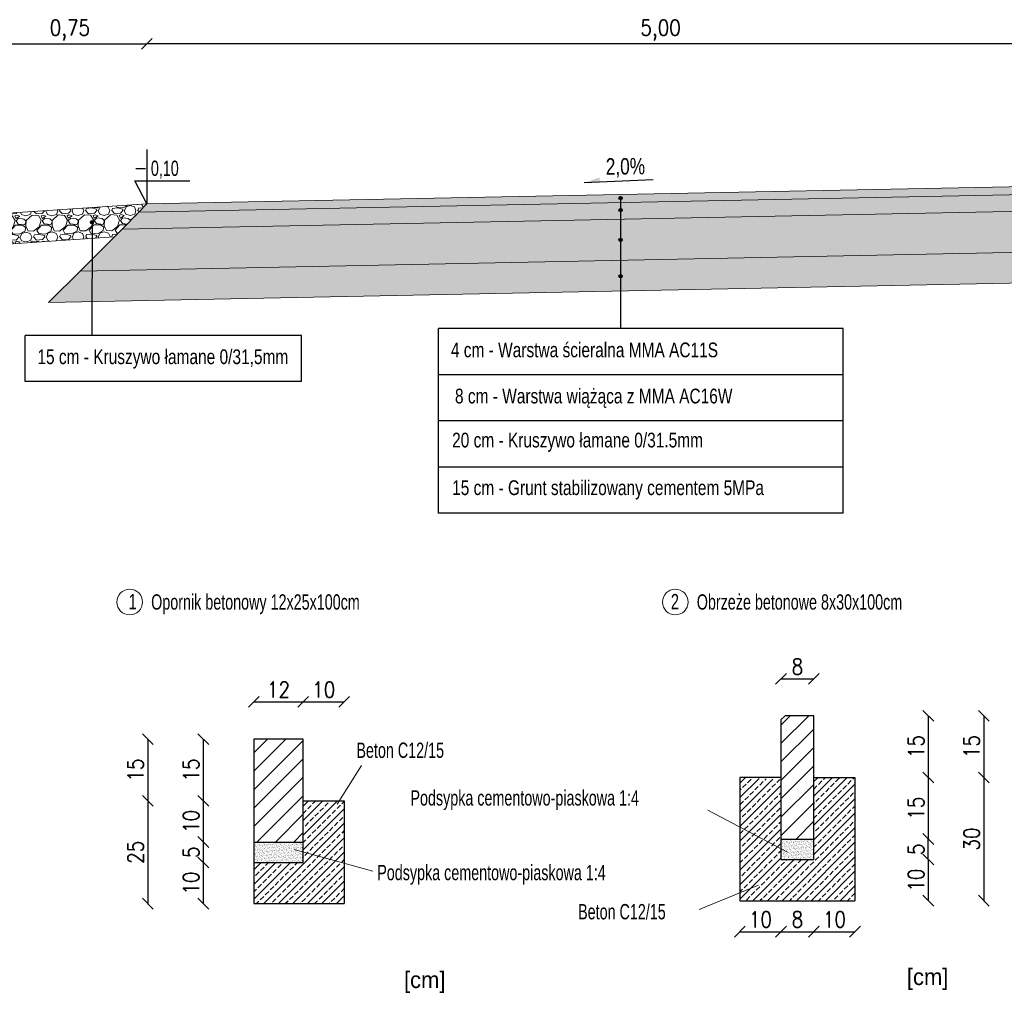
# Model space of a CAD drawing. Header units: metres. Extents: x 6615186 to 7435136, y 5685106 to 5698228.
# Tile 14 of 15: x 7427829 to 7432621, y 5693485 to 5698228. Entities that reach past the tile are written whole.
import ezdxf

# ---------------------------------------------------------------- set-up
doc = ezdxf.new("R2010")
doc.units = ezdxf.units.M
doc.linetypes.add('DASHDOT', pattern=[25.4, 12.7, -6.35, 0, -6.35])
doc.layers.add('_-8', color=1, linetype='Continuous')
for name, color, linetype, lineweight in [('D.O. info', 7, 'Continuous', 9), ('D.O. ob 8x30', 4, 'Continuous', 25), ('D.O. oś pikieta', 250, 'DASHDOT', 20)]:
    doc.layers.add(name, color=color, linetype=linetype, lineweight=lineweight)
doc.styles.add('SIMPLEX', font='SIMPLEX.SHX', dxfattribs={"width": 0.85})
doc.styles.add('WOJTEK', font='arial.ttf')
doc.dimstyles.new('TOMEK1', dxfattribs={"dimscale": 8, "dimtxt": 2.2, "dimasz": 1.5, "dimexe": 0, "dimexo": 0, "dimgap": 0.6, "dimtad": 1, "dimdec": 1, "dimzin": 12, "dimdsep": 46, "dimtxsty": 'SIMPLEX', "dimblk": 'OBLIQUE', "dimcen": 0, "dimse1": 1, "dimse2": 1, "dimclrd": 3, "dimclre": 3, "dimclrt": 2, "dimadec": 0, "dimazin": 0, "dimtp": 0.1, "dimtm": 0.1, "dimtfac": 0.816667, "dimtdec": 1, "dimtix": 1, "dimtmove": 1, "dimatfit": 1, "dimldrblk": 'OBLIQUE', "dimfxl": 1, "dimfxlon": 1, "dimtolj": 1, "dimtzin": 12, "dimarcsym": 0})

# ---------------------------------------------------------------- blocks, each defined once
blk = doc.blocks.new('_OBLIQUE')
at = {"color": 0, "linetype": 'ByBlock'}
blk.add_line((-0.5, -0.5), (0.5, 0.5), dxfattribs=at)
blk = doc.blocks.new('*D103')
at = {"color": 8, "lineweight": -2}
blk.add_line((7433448.5, 5698110.7), (7428448.5, 5698110.7), dxfattribs=at)
at = {"layer": 'Defpoints', "color": 0}
for p in [(7428448.5, 5698110.7), (7433448.5, 5697431.5), (7428448.5, 5697331.5)]:
    blk.add_point(p, dxfattribs=at)
at = {"color": 8, "lineweight": -2, "xscale": 52.5, "yscale": 52.5, "zscale": 52.5, "rotation": 180}
blk.add_blockref('_OBLIQUE', (7428448.5, 5698110.7), dxfattribs=at)
at = {"color": 8, "lineweight": -2, "xscale": 52.5, "yscale": 52.5, "zscale": 52.5}
blk.add_blockref('_OBLIQUE', (7433448.5, 5698110.7), dxfattribs=at)
at = {"color": 8, "insert": (7430948.5, 5698177.6), "char_height": 77, "attachment_point": 5, "style": 'SIMPLEX'}
blk.add_mtext('\\A1;5,00', dxfattribs=at)
blk = doc.blocks.new('*D104')
at = {"color": 8, "lineweight": -2}
blk.add_line((7428968.9, 5694908.1), (7429208.9, 5694908.1), dxfattribs=at)
at = {"layer": 'Defpoints', "color": 0}
for p in [(7429208.9, 5694908.1), (7429208.9, 5694726.2), (7428968.9, 5694426.2)]:
    blk.add_point(p, dxfattribs=at)
at = {"color": 8, "lineweight": -2, "xscale": 52.5, "yscale": 52.5, "zscale": 52.5, "rotation": 180}
blk.add_blockref('_OBLIQUE', (7428968.9, 5694908.1), dxfattribs=at)
at = {"color": 8, "lineweight": -2, "xscale": 52.5, "yscale": 52.5, "zscale": 52.5}
blk.add_blockref('_OBLIQUE', (7429208.9, 5694908.1), dxfattribs=at)
at = {"color": 8, "insert": (7429088.9, 5694967.6), "char_height": 77, "attachment_point": 5, "style": 'SIMPLEX'}
blk.add_mtext('\\A1;12', dxfattribs=at)
blk = doc.blocks.new('*D105')
at = {"color": 8, "lineweight": -2}
blk.add_line((7429208.9, 5694908.1), (7429408.9, 5694908.1), dxfattribs=at)
at = {"layer": 'Defpoints', "color": 0}
for p in [(7429408.9, 5694908.1), (7429208.9, 5694726.2), (7429408.9, 5694426.2)]:
    blk.add_point(p, dxfattribs=at)
at = {"color": 8, "lineweight": -2, "xscale": 52.5, "yscale": 52.5, "zscale": 52.5, "rotation": 180}
blk.add_blockref('_OBLIQUE', (7429208.9, 5694908.1), dxfattribs=at)
at = {"color": 8, "lineweight": -2, "xscale": 52.5, "yscale": 52.5, "zscale": 52.5}
blk.add_blockref('_OBLIQUE', (7429408.9, 5694908.1), dxfattribs=at)
at = {"color": 8, "insert": (7429308.9, 5694967.6), "char_height": 77, "attachment_point": 5, "style": 'SIMPLEX'}
blk.add_mtext('\\A1;10', dxfattribs=at)
blk = doc.blocks.new('*D106')
at = {"color": 8, "lineweight": -2}
blk.add_line((7428452.9, 5694726.2), (7428452.9, 5694426.2), dxfattribs=at)
at = {"layer": 'Defpoints', "color": 0}
for p in [(7428783.8, 5694726.2), (7428452.9, 5694426.2), (7428968.9, 5694426.2)]:
    blk.add_point(p, dxfattribs=at)
at = {"color": 8, "lineweight": -2, "xscale": 52.5, "yscale": 52.5, "zscale": 52.5}
for p, rotation in [((7428452.9, 5694726.2), 90), ((7428452.9, 5694426.2), 270)]:
    blk.add_blockref('_OBLIQUE', p, dxfattribs=dict(at, rotation=rotation))
at = {"color": 8, "insert": (7428393.4, 5694576.2), "char_height": 77, "attachment_point": 5, "rotation": 90, "style": 'SIMPLEX'}
blk.add_mtext('\\A1;15', dxfattribs=at)
blk = doc.blocks.new('*D107')
at = {"color": 8, "lineweight": -2}
blk.add_line((7428452.9, 5694426.2), (7428452.9, 5693926.2), dxfattribs=at)
at = {"layer": 'Defpoints', "color": 0}
for p in [(7428968.9, 5694426.2), (7428452.9, 5693926.2), (7428583.8, 5693926.2)]:
    blk.add_point(p, dxfattribs=at)
at = {"color": 8, "lineweight": -2, "xscale": 52.5, "yscale": 52.5, "zscale": 52.5}
for p, rotation in [((7428452.9, 5694426.2), 90), ((7428452.9, 5693926.2), 270)]:
    blk.add_blockref('_OBLIQUE', p, dxfattribs=dict(at, rotation=rotation))
at = {"color": 8, "insert": (7428393.4, 5694176.2), "char_height": 77, "attachment_point": 5, "rotation": 90, "style": 'SIMPLEX'}
blk.add_mtext('\\A1;25', dxfattribs=at)
blk = doc.blocks.new('*D108')
at = {"color": 8, "lineweight": -2}
blk.add_line((7428723, 5694726.2), (7428723, 5694426.2), dxfattribs=at)
at = {"layer": 'Defpoints', "color": 0}
for p in [(7428968.9, 5694726.2), (7428723, 5694426.2), (7428968.9, 5694426.2)]:
    blk.add_point(p, dxfattribs=at)
at = {"color": 8, "lineweight": -2, "xscale": 52.5, "yscale": 52.5, "zscale": 52.5}
for p, rotation in [((7428723, 5694726.2), 90), ((7428723, 5694426.2), 270)]:
    blk.add_blockref('_OBLIQUE', p, dxfattribs=dict(at, rotation=rotation))
at = {"color": 8, "insert": (7428663.5, 5694576.2), "char_height": 77, "attachment_point": 5, "rotation": 90, "style": 'SIMPLEX'}
blk.add_mtext('\\A1;15', dxfattribs=at)
blk = doc.blocks.new('*D109')
at = {"color": 8, "lineweight": -2}
blk.add_line((7428723, 5694426.2), (7428723, 5694226.2), dxfattribs=at)
at = {"layer": 'Defpoints', "color": 0}
for p in [(7428968.9, 5694426.2), (7428723, 5694226.2), (7428968.9, 5694226.2)]:
    blk.add_point(p, dxfattribs=at)
at = {"color": 8, "lineweight": -2, "xscale": 52.5, "yscale": 52.5, "zscale": 52.5}
for p, rotation in [((7428723, 5694426.2), 90), ((7428723, 5694226.2), 270)]:
    blk.add_blockref('_OBLIQUE', p, dxfattribs=dict(at, rotation=rotation))
at = {"color": 8, "insert": (7428663.5, 5694326.2), "char_height": 77, "attachment_point": 5, "rotation": 90, "style": 'SIMPLEX'}
blk.add_mtext('\\A1;10', dxfattribs=at)
blk = doc.blocks.new('*D110')
at = {"color": 8, "lineweight": -2}
blk.add_line((7428723, 5694226.2), (7428723, 5694126.2), dxfattribs=at)
at = {"layer": 'Defpoints', "color": 0}
for p in [(7428968.9, 5694226.2), (7428723, 5694126.2), (7428968.9, 5694126.2)]:
    blk.add_point(p, dxfattribs=at)
at = {"color": 8, "lineweight": -2, "xscale": 52.5, "yscale": 52.5, "zscale": 52.5}
for p, rotation in [((7428723, 5694226.2), 90), ((7428723, 5694126.2), 270)]:
    blk.add_blockref('_OBLIQUE', p, dxfattribs=dict(at, rotation=rotation))
at = {"color": 8, "insert": (7428663.5, 5694176.2), "char_height": 77, "attachment_point": 5, "rotation": 90, "style": 'SIMPLEX'}
blk.add_mtext('\\A1;5', dxfattribs=at)
blk = doc.blocks.new('*D111')
at = {"color": 8, "lineweight": -2}
blk.add_line((7428723, 5694126.2), (7428723, 5693926.2), dxfattribs=at)
at = {"layer": 'Defpoints', "color": 0}
for p in [(7428968.9, 5694126.2), (7428723, 5693926.2), (7428889.6, 5693926.2)]:
    blk.add_point(p, dxfattribs=at)
at = {"color": 8, "lineweight": -2, "xscale": 52.5, "yscale": 52.5, "zscale": 52.5}
for p, rotation in [((7428723, 5694126.2), 90), ((7428723, 5693926.2), 270)]:
    blk.add_blockref('_OBLIQUE', p, dxfattribs=dict(at, rotation=rotation))
at = {"color": 8, "insert": (7428663.5, 5694026.2), "char_height": 77, "attachment_point": 5, "rotation": 90, "style": 'SIMPLEX'}
blk.add_mtext('\\A1;10', dxfattribs=at)
blk = doc.blocks.new('*D112')
at = {"color": 8, "lineweight": -2}
blk.add_line((7431534.4, 5695020.3), (7431694.4, 5695020.3), dxfattribs=at)
at = {"layer": 'Defpoints', "color": 0}
for p in [(7431694.4, 5695020.3), (7431534.4, 5694820.6), (7431694.4, 5694840.6)]:
    blk.add_point(p, dxfattribs=at)
at = {"color": 8, "lineweight": -2, "xscale": 52.5, "yscale": 52.5, "zscale": 52.5, "rotation": 180}
blk.add_blockref('_OBLIQUE', (7431534.4, 5695020.3), dxfattribs=at)
at = {"color": 8, "lineweight": -2, "xscale": 52.5, "yscale": 52.5, "zscale": 52.5}
blk.add_blockref('_OBLIQUE', (7431694.4, 5695020.3), dxfattribs=at)
at = {"color": 8, "insert": (7431614.4, 5695079.8), "char_height": 77, "attachment_point": 5, "style": 'SIMPLEX'}
blk.add_mtext('\\A1;8', dxfattribs=at)
blk = doc.blocks.new('*D113')
at = {"color": 8, "lineweight": -2}
blk.add_line((7432251.5, 5694840.6), (7432251.5, 5694540.6), dxfattribs=at)
at = {"layer": 'Defpoints', "color": 0}
for p in [(7431809.1, 5694840.6), (7431809.1, 5694540.6), (7432251.5, 5694540.6)]:
    blk.add_point(p, dxfattribs=at)
at = {"color": 8, "lineweight": -2, "xscale": 52.5, "yscale": 52.5, "zscale": 52.5}
for p, rotation in [((7432251.5, 5694840.6), 90), ((7432251.5, 5694540.6), 270)]:
    blk.add_blockref('_OBLIQUE', p, dxfattribs=dict(at, rotation=rotation))
at = {"color": 8, "insert": (7432192, 5694690.6), "char_height": 77, "attachment_point": 5, "rotation": 90, "style": 'SIMPLEX'}
blk.add_mtext('\\A1;15', dxfattribs=at)
blk = doc.blocks.new('*D114')
at = {"color": 8, "lineweight": -2}
blk.add_line((7432251.5, 5694540.6), (7432251.5, 5694240.6), dxfattribs=at)
at = {"layer": 'Defpoints', "color": 0}
for p in [(7431809.1, 5694540.6), (7431809.1, 5694240.6), (7432251.5, 5694240.6)]:
    blk.add_point(p, dxfattribs=at)
at = {"color": 8, "lineweight": -2, "xscale": 52.5, "yscale": 52.5, "zscale": 52.5}
for p, rotation in [((7432251.5, 5694540.6), 90), ((7432251.5, 5694240.6), 270)]:
    blk.add_blockref('_OBLIQUE', p, dxfattribs=dict(at, rotation=rotation))
at = {"color": 8, "insert": (7432192, 5694390.6), "char_height": 77, "attachment_point": 5, "rotation": 90, "style": 'SIMPLEX'}
blk.add_mtext('\\A1;15', dxfattribs=at)
blk = doc.blocks.new('*D115')
at = {"color": 8, "lineweight": -2}
blk.add_line((7432251.5, 5694140.6), (7432251.5, 5693940.6), dxfattribs=at)
at = {"layer": 'Defpoints', "color": 0}
for p in [(7431809.1, 5694140.6), (7432009.1, 5693940.6), (7432251.5, 5693940.6)]:
    blk.add_point(p, dxfattribs=at)
at = {"color": 8, "lineweight": -2, "xscale": 52.5, "yscale": 52.5, "zscale": 52.5}
for p, rotation in [((7432251.5, 5694140.6), 90), ((7432251.5, 5693940.6), 270)]:
    blk.add_blockref('_OBLIQUE', p, dxfattribs=dict(at, rotation=rotation))
at = {"color": 8, "insert": (7432192, 5694040.6), "char_height": 77, "attachment_point": 5, "rotation": 90, "style": 'SIMPLEX'}
blk.add_mtext('\\A1;10', dxfattribs=at)
blk = doc.blocks.new('*D116')
at = {"color": 8, "lineweight": -2}
blk.add_line((7431334.4, 5693789.6), (7431534.4, 5693789.6), dxfattribs=at)
at = {"layer": 'Defpoints', "color": 0}
for p in [(7431534.4, 5694140.6), (7431334.4, 5693940.6), (7431534.4, 5693789.6)]:
    blk.add_point(p, dxfattribs=at)
at = {"color": 8, "lineweight": -2, "xscale": 52.5, "yscale": 52.5, "zscale": 52.5, "rotation": 180}
blk.add_blockref('_OBLIQUE', (7431334.4, 5693789.6), dxfattribs=at)
at = {"color": 8, "lineweight": -2, "xscale": 52.5, "yscale": 52.5, "zscale": 52.5}
blk.add_blockref('_OBLIQUE', (7431534.4, 5693789.6), dxfattribs=at)
at = {"color": 8, "insert": (7431434.4, 5693849.1), "char_height": 77, "attachment_point": 5, "style": 'SIMPLEX'}
blk.add_mtext('\\A1;10', dxfattribs=at)
blk = doc.blocks.new('*D117')
at = {"color": 8, "lineweight": -2}
blk.add_line((7431534.4, 5693789.6), (7431694.4, 5693789.6), dxfattribs=at)
at = {"layer": 'Defpoints', "color": 0}
for p in [(7431534.4, 5694140.6), (7431694.4, 5694140.6), (7431694.4, 5693789.6)]:
    blk.add_point(p, dxfattribs=at)
at = {"color": 8, "lineweight": -2, "xscale": 52.5, "yscale": 52.5, "zscale": 52.5, "rotation": 180}
blk.add_blockref('_OBLIQUE', (7431534.4, 5693789.6), dxfattribs=at)
at = {"color": 8, "lineweight": -2, "xscale": 52.5, "yscale": 52.5, "zscale": 52.5}
blk.add_blockref('_OBLIQUE', (7431694.4, 5693789.6), dxfattribs=at)
at = {"color": 8, "insert": (7431614.4, 5693849.1), "char_height": 77, "attachment_point": 5, "style": 'SIMPLEX'}
blk.add_mtext('\\A1;8', dxfattribs=at)
blk = doc.blocks.new('*D118')
at = {"color": 8, "lineweight": -2}
blk.add_line((7431694.4, 5693789.6), (7431894.4, 5693789.6), dxfattribs=at)
at = {"layer": 'Defpoints', "color": 0}
for p in [(7431694.4, 5694140.6), (7431894.4, 5693940.6), (7431894.4, 5693789.6)]:
    blk.add_point(p, dxfattribs=at)
at = {"color": 8, "lineweight": -2, "xscale": 52.5, "yscale": 52.5, "zscale": 52.5, "rotation": 180}
blk.add_blockref('_OBLIQUE', (7431694.4, 5693789.6), dxfattribs=at)
at = {"color": 8, "lineweight": -2, "xscale": 52.5, "yscale": 52.5, "zscale": 52.5}
blk.add_blockref('_OBLIQUE', (7431894.4, 5693789.6), dxfattribs=at)
at = {"color": 8, "insert": (7431794.4, 5693849.1), "char_height": 77, "attachment_point": 5, "style": 'SIMPLEX'}
blk.add_mtext('\\A1;10', dxfattribs=at)
blk = doc.blocks.new('*D119')
at = {"color": 8, "lineweight": -2}
blk.add_line((7432251.5, 5694140.6), (7432251.5, 5694240.6), dxfattribs=at)
at = {"layer": 'Defpoints', "color": 0}
for p in [(7431809.1, 5694240.6), (7432251.5, 5694240.6), (7431809.1, 5694140.6)]:
    blk.add_point(p, dxfattribs=at)
at = {"color": 8, "lineweight": -2, "xscale": 52.5, "yscale": 52.5, "zscale": 52.5}
for p, rotation in [((7432251.5, 5694240.6), 90), ((7432251.5, 5694140.6), 270)]:
    blk.add_blockref('_OBLIQUE', p, dxfattribs=dict(at, rotation=rotation))
at = {"color": 8, "insert": (7432192, 5694190.6), "char_height": 77, "attachment_point": 5, "rotation": 90, "style": 'SIMPLEX'}
blk.add_mtext('\\A1;5', dxfattribs=at)
blk = doc.blocks.new('*D120')
at = {"color": 8, "lineweight": -2}
blk.add_line((7432522, 5694840.6), (7432522, 5694540.6), dxfattribs=at)
at = {"layer": 'Defpoints', "color": 0}
for p in [(7432124.8, 5694840.6), (7432124.8, 5694540.6), (7432522, 5694540.6)]:
    blk.add_point(p, dxfattribs=at)
at = {"color": 8, "lineweight": -2, "xscale": 52.5, "yscale": 52.5, "zscale": 52.5}
for p, rotation in [((7432522, 5694840.6), 90), ((7432522, 5694540.6), 270)]:
    blk.add_blockref('_OBLIQUE', p, dxfattribs=dict(at, rotation=rotation))
at = {"color": 8, "insert": (7432462.5, 5694690.6), "char_height": 77, "attachment_point": 5, "rotation": 90, "style": 'SIMPLEX'}
blk.add_mtext('\\A1;15', dxfattribs=at)
blk = doc.blocks.new('*D121')
at = {"color": 8, "lineweight": -2}
blk.add_line((7432522, 5694540.6), (7432522, 5693940.6), dxfattribs=at)
at = {"layer": 'Defpoints', "color": 0}
for p in [(7432124.8, 5694540.6), (7432324.8, 5693940.6), (7432522, 5693940.6)]:
    blk.add_point(p, dxfattribs=at)
at = {"color": 8, "lineweight": -2, "xscale": 52.5, "yscale": 52.5, "zscale": 52.5}
for p, rotation in [((7432522, 5694540.6), 90), ((7432522, 5693940.6), 270)]:
    blk.add_blockref('_OBLIQUE', p, dxfattribs=dict(at, rotation=rotation))
at = {"color": 8, "insert": (7432462.5, 5694240.6), "char_height": 77, "attachment_point": 5, "rotation": 90, "style": 'SIMPLEX'}
blk.add_mtext('\\A1;30', dxfattribs=at)
blk = doc.blocks.new('*D123')
at = {"color": 8, "lineweight": -2}
blk.add_line((7427698.5, 5698110.7), (7428448.5, 5698110.7), dxfattribs=at)
at = {"layer": 'Defpoints', "color": 0}
for p in [(7428448.5, 5698110.7), (7428448.5, 5697331.5), (7427698.5, 5697281.5)]:
    blk.add_point(p, dxfattribs=at)
at = {"color": 8, "lineweight": -2, "xscale": 52.5, "yscale": 52.5, "zscale": 52.5, "rotation": 180}
blk.add_blockref('_OBLIQUE', (7427698.5, 5698110.7), dxfattribs=at)
at = {"color": 8, "lineweight": -2, "xscale": 52.5, "yscale": 52.5, "zscale": 52.5}
blk.add_blockref('_OBLIQUE', (7428448.5, 5698110.7), dxfattribs=at)
at = {"color": 8, "insert": (7428073.5, 5698177.6), "char_height": 77, "attachment_point": 5, "style": 'SIMPLEX'}
blk.add_mtext('\\A1;0,75', dxfattribs=at)

msp = doc.modelspace()

# ---------------------------------------------------------------- hatches: boundary and pattern name
for points in [[(7430745.625, 5697359.693, -1), (7430761.625, 5697359.773, -1)], [(7430745.613, 5697301.272, -1), (7430761.613, 5697301.352, -1)], [(7428173.296, 5697242.231, -1), (7428189.295, 5697242.311, -1)], [(7430745.594, 5697156.636, -1), (7430761.594, 5697156.716, -1)], [(7430745.573, 5696979.408, -1), (7430761.573, 5696979.488, -1)]]:
    msp.add_hatch(color=4).paths.add_polyline_path(points)
at = {"lineweight": 5}
h = msp.add_hatch(dxfattribs=at)
h.set_pattern_fill('GRAVEL', color=1, scale=5, angle=0.286391)
h.set_pattern_definition([(228.299178, (7389698.029, 5676785.631), (-1010.2740933, -1148.0641343), [17.08607, -1691.52418]), (185.256132, (7389686.6625, 5676772.874), (1523.3461595, 134.61604024), [29.32024, -2902.70244]), (132.796838, (7389657.4656, 5676770.188), (1276.9669532, -1390.6345315), [20.67408, -2046.73614]), (267.56008, (7389608.095, 5676738.191), (114.3023812, 2540.60307125), [26.70023, -2643.32187]), (293.120045, (7389606.958, 5676711.515), (-642.609687, 1520.8069536), [26.1817, -2591.9904]), (357.56008, (7389617.239, 5676687.436), (-2540.60307125, 114.3023812), [26.70023, -2643.32187]), (37.980631, (7389643.9147, 5676686.2994), (-1644.6313589, -1278.23655606), [35.30968, -3495.65577]), (72.541719, (7389671.7465, 5676708.0287), (875.0232588, 2798.4087079), [33.33598, -3300.26283]), (121.715956, (7389681.7476, 5676739.829), (-1024.23972915, 1645.9009622), [26.79065, -2652.2773]), (175.52275, (7389667.664, 5676762.619), (1397.61735, -120.0155958), [30.58566, -1498.69685]), (222.683828, (7389637.1712, 5676765.0066), (-1516.99814384, -1404.60016787), [39.5539, -3915.83863]), (139.100465, (7389733.83, 5676737.55), (-892.797704, 757.5468696), [13.50023, -1336.5283]), (171.755625, (7389723.6254, 5676746.3885), (1652.2489786, -245.7444055), [25.6841, -2542.73195]), (225.2864, (7389698.21, 5676750.07), (0.6348, -126.99841), [17.96047, -161.64466]), (203.48498, (7389689.24, 5676765.267), (633.722464, 257.170835), [9.67207, -957.53112]), (292.0878, (7389680.37, 5676761.413), (-128.902818, 380.360439), [13.67828, -670.23765]), (31.250147, (7389685.513, 5676748.738), (379.725637, 255.901232), [22.216, -718.3149]), (161.85144, (7389704.506, 5676760.263), (254.63163, -125.72881), [16.06436, -385.5449]), (16.67593, (7389606.711, 5676761.044), (1268.0797299, 387.3432567), [22.5044, -2227.94133]), (70.632567, (7389628.269, 5676767.502), (-501.010836, -1399.5217548), [18.87995, -1869.1108]), (293.48498, (7389704.379, 5676785.663), (-257.170835, 633.722464), [19.344, -947.85918]), (343.89685, (7389712.0876, 5676767.921), (-1271.8885397, 374.6472241), [22.5044, -2227.94133]), (339.730345, (7389607.104, 5676682.305), (-636.2616707, 250.822819), [21.70176, -1063.3867]), (295.061531, (7389627.462, 5676674.787), (-641.974886, 1393.8085398), [18.1836, -1800.17967]), (67.0878, (7389706.284, 5676658.67), (250.822819, 636.2616707), [19.344, -947.85918]), (17.640415, (7389713.815, 5676676.489), (-1648.4401687, -516.2460752), [21.28914, -2107.6188]), (69.730345, (7389644.054, 5676658.36), (-250.822819, -636.2616707), [10.85088, -1074.2376]), (101.59632, (7389698.664, 5676658.633), (-129.53762, 507.358852), [6.47573, -641.09975]), (166.25015, (7389697.362, 5676664.976), (381.630042, -125.094009), [26.1817, -497.45273]), (186.295397, (7389671.9306, 5676671.199), (1269.3493332, 133.3464298), [24.26335, -2402.06824]), (303.97646, (7389685.57, 5676737.308), (-128.268017, 253.362025), [18.3162, -439.5888]), (353.443617, (7389695.8063, 5676722.119), (2160.24263246, -243.2051992), [31.97784, -3165.80045]), (61.231786, (7389727.575, 5676718.468), (-503.5500426, -891.528101), [13.0754, -1294.4696]), (90.2864, (7389733.87, 5676729.93), (-127.6332, 126.3636), [7.62, -119.38]), (120.542828, (7389669.372, 5676674.9965), (512.4372653, -886.4496879), [17.64335, -1746.69704]), (48.299178, (7389660.4055, 5676690.192), (1010.2740933, 1148.0641343), [34.17214, -1674.4381]), (0.2864, (7389683.14, 5676715.7), (126.3636, 127.6332), [33.02, -93.98]), (325.591237, (7389716.158, 5676715.871), (1274.4277467, -882.6408774), [20.08048, -1987.96584]), (254.340995, (7389732.725, 5676704.523), (-124.459207, -508.6284556), [18.49145, -906.0825]), (207.932366, (7389727.7337, 5676686.7183), (-2406.62184, -1282.04536556), [30.10725, -2980.62322]), (175.712469, (7389701.134, 5676672.615), (-1651.6141769, 118.74599233), [31.85147, -3153.29232])])
h.paths.add_polyline_path([(7427698.547, 5697281.503), (7428448.547, 5697331.503), (7428409.347, 5697291.511), (7428408.539, 5697290.695), (7428329.347, 5697210.695), (7428327.708, 5697209.063), (7428283.478, 5697170.499), (7428181.277, 5697163.685), (7427698.547, 5697131.503)])
h.paths.add_polyline_path([(7428181.294, 5697234.271, 0.41428554), (7428189.296, 5697242.271, 2.41379412)], flags=16)
h = msp.add_hatch(dxfattribs=at)
h.set_pattern_fill('GRAVEL', color=1, scale=5, angle=0.286391)
h.set_pattern_definition([(228.299178, (7389698.029, 5676785.631), (-1010.2740933, -1148.0641343), [17.08607, -1691.52418]), (185.256132, (7389686.6625, 5676772.874), (1523.3461595, 134.61604024), [29.32024, -2902.70244]), (132.796838, (7389657.4656, 5676770.188), (1276.9669532, -1390.6345315), [20.67408, -2046.73614]), (267.56008, (7389608.095, 5676738.191), (114.3023812, 2540.60307125), [26.70023, -2643.32187]), (293.120045, (7389606.958, 5676711.515), (-642.609687, 1520.8069536), [26.1817, -2591.9904]), (357.56008, (7389617.239, 5676687.436), (-2540.60307125, 114.3023812), [26.70023, -2643.32187]), (37.980631, (7389643.9147, 5676686.2994), (-1644.6313589, -1278.23655606), [35.30968, -3495.65577]), (72.541719, (7389671.7465, 5676708.0287), (875.0232588, 2798.4087079), [33.33598, -3300.26283]), (121.715956, (7389681.7476, 5676739.829), (-1024.23972915, 1645.90096216), [26.79065, -2652.2773]), (175.52275, (7389667.664, 5676762.619), (1397.61735, -120.0155958), [30.58566, -1498.69685]), (222.683828, (7389637.1712, 5676765.0066), (-1516.99814384, -1404.60016787), [39.5539, -3915.83863]), (139.100465, (7389733.83, 5676737.55), (-892.797704, 757.5468696), [13.50023, -1336.5283]), (171.755625, (7389723.6254, 5676746.3885), (1652.2489786, -245.7444055), [25.6841, -2542.73195]), (225.2864, (7389698.21, 5676750.07), (0.6348, -126.99841), [17.96047, -161.64466]), (203.48498, (7389689.24, 5676765.267), (633.722464, 257.170835), [9.67207, -957.53112]), (292.0878, (7389680.37, 5676761.413), (-128.902818, 380.360439), [13.67828, -670.23765]), (31.250147, (7389685.513, 5676748.738), (379.725637, 255.901232), [22.21598, -718.3149]), (161.85144, (7389704.506, 5676760.263), (254.63163, -125.72881), [16.06436, -385.5449]), (16.675931, (7389606.711, 5676761.044), (1268.0797299, 387.3432567), [22.5044, -2227.94133]), (70.632567, (7389628.269, 5676767.502), (-501.0108361, -1399.5217548), [18.87995, -1869.11078]), (293.48498, (7389704.379, 5676785.663), (-257.170835, 633.722464), [19.344, -947.85918]), (343.89685, (7389712.0876, 5676767.921), (-1271.8885397, 374.6472241), [22.5044, -2227.94133]), (339.730345, (7389607.104, 5676682.305), (-636.2616707, 250.822819), [21.70176, -1063.3867]), (295.061531, (7389627.462, 5676674.787), (-641.974886, 1393.8085398), [18.1836, -1800.17967]), (67.0878, (7389706.284, 5676658.67), (250.822819, 636.2616707), [19.344, -947.85918]), (17.640415, (7389713.815, 5676676.489), (-1648.4401687, -516.2460752), [21.28914, -2107.6188]), (69.730345, (7389644.054, 5676658.36), (-250.822819, -636.2616707), [10.85088, -1074.2376]), (101.596323, (7389698.664, 5676658.633), (-129.53762, 507.358852), [6.47573, -641.09975]), (166.25015, (7389697.362, 5676664.976), (381.630042, -125.094009), [26.1817, -497.45273]), (186.295397, (7389671.9306, 5676671.199), (1269.3493332, 133.3464298), [24.26335, -2402.06824]), (303.97646, (7389685.57, 5676737.308), (-128.268017, 253.362025), [18.3162, -439.58882]), (353.443617, (7389695.8063, 5676722.119), (2160.24263246, -243.2051992), [31.97784, -3165.80045]), (61.231786, (7389727.575, 5676718.468), (-503.5500426, -891.528101), [13.0754, -1294.4696]), (90.2864, (7389733.87, 5676729.93), (-127.6332, 126.3636), [7.62, -119.38]), (120.542828, (7389669.372, 5676674.9965), (512.4372653, -886.4496879), [17.64335, -1746.69704]), (48.299178, (7389660.4055, 5676690.192), (1010.2740933, 1148.0641343), [34.17214, -1674.4381]), (0.2864, (7389683.14, 5676715.7), (126.3636, 127.6332), [33.02, -93.98]), (325.591237, (7389716.158, 5676715.871), (1274.4277467, -882.6408774), [20.08048, -1987.96584]), (254.340995, (7389732.725, 5676704.523), (-124.459207, -508.6284556), [18.49145, -906.0825]), (207.932366, (7389727.7337, 5676686.7183), (-2406.62184, -1282.04536556), [30.10725, -2980.62322]), (175.712469, (7389701.134, 5676672.615), (-1651.6141769, 118.74599233), [31.85147, -3153.29232])])
h.paths.add_polyline_path([(7428122.834, 5697004.925), (7433324.941, 5697108.967), (7433448.547, 5697250.916), (7433448.547, 5697311.479), (7428327.708, 5697209.063), (7428129.347, 5697011.439)])
h.paths.add_polyline_path([(7433324.941, 5697108.967), (7433448.547, 5697111.439), (7433448.547, 5697171.503), (7433448.547, 5697250.916)])
at = {"linetype": 'Continuous', "lineweight": 5, "ltscale": 5}
h = msp.add_hatch(dxfattribs=at)
h.set_pattern_fill('AR-CONC', color=1, scale=0.2, angle=180, style=0)
h.set_pattern_definition([(230, (1613.83, 120.105), (-36.4369338, 3.18781711), [3.81, -41.91]), (175, (1613.83, 120.105), (7.04868428, -38.21136905), [3.048, -33.52811683]), (280.4514447, (1610.795, 120.37), (-29.38824942, -35.02355038), [3.23800176, -35.61804892]), (226.1842, (1613.83, 109.945), (-54.21580818, 8.40846559), [5.715, -62.865]), (276.6355576, (1609.313, 110.645), (-47.4808268, -49.48522492), [4.85700463, -53.42712163]), (171.1841512, (1613.83, 109.945), (-47.4808268, -49.48522492), [4.5719934, -50.2919464]), (201, (1608.75, 112.485), (-30.32287825, 20.45303964), [3.81, -41.91]), (146, (1608.75, 112.485), (-12.36040567, -36.83759322), [3.048, -33.528]), (251.451445, (1606.224, 114.19), (-42.68328386, -16.38455378), [3.23800176, -35.61798752]), (217.5, (1613.831, 120.105), (-0.61772065, -16.911007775), [0, -33.1216, 0, -34.036, 0, -33.655]), (187.5, (1613.831, 120.105), (-13.363932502, -20.036114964), [0, -19.4056, 0, -32.3596, 0, -12.827]), (147.5, (1625.16, 120.105), (-27.118119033, 1.145748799), [0, -12.7, 0, -39.624, 0, -52.578]), (137.5, (1630.24, 120.105), (-29.62583628, -5.085298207), [0, -16.51, 0, -26.3144, 0, -37.338])])
h.paths.add_polyline_path([(7427969.774, 5696851.834), (7428122.834, 5697004.925), (7433324.941, 5697108.967), (7433191.983, 5696956.278)])
h.paths.add_polyline_path([(7433191.983, 5696956.278), (7433448.547, 5696961.409), (7433448.547, 5697021.503), (7433448.547, 5697111.439), (7433324.941, 5697108.967)])
at = {"layer": '_-8'}
h = msp.add_hatch(dxfattribs=at)
h.set_pattern_fill('JIS_STN_2.5', color=2, scale=20, angle=180, style=0)
h.set_pattern_definition([(225, (-66692676.427, -51411983.18), (35.35533906, -35.35533906), []), (225, (-66692711.727, -51411983.18), (35.35533906, -35.35533906), [24, -10])])
h.paths.add_polyline_path([(7431334.431, 5693960.593), (7431334.431, 5693940.593), (7431894.431, 5693940.593), (7431894.431, 5694380.593), (7431894.431, 5694540.593), (7431694.431, 5694540.593), (7431694.431, 5694140.593), (7431534.431, 5694140.593), (7431534.431, 5694530.593), (7431334.431, 5694540.593), (7431334.431, 5694160.593)])
h = msp.add_hatch(dxfattribs=at)
h.set_pattern_fill('JIS_STN_2.5', color=2, scale=20, angle=180, style=0)
h.set_pattern_definition([(225, (-66697815.383, -51411997.72), (35.35533906, -35.35533906), []), (225, (-66697850.683, -51411997.72), (35.35533906, -35.35533906), [24, -10])])
h.paths.add_polyline_path([(7429208.858, 5694126.198), (7429208.858, 5694226.198), (7429208.858, 5694426.198), (7429408.858, 5694426.198), (7429408.858, 5693926.198), (7428968.858, 5693926.198), (7428968.858, 5694126.198)])
at = {"layer": 'D.O. info'}
h = msp.add_hatch(dxfattribs=at)
h.set_pattern_fill('SQDOTS', color=0, scale=0.2)
h.set_pattern_definition([(0, (2281.094, 0), (0, 5.08), [0, -5.08])])
h.paths.add_polyline_path([(7428327.708, 5697209.063), (7433448.547, 5697311.479), (7433448.547, 5697391.495), (7428408.539, 5697290.695), (7428329.347, 5697210.695)])
h = msp.add_hatch(dxfattribs=at)
h.set_pattern_fill('SQDOTS', color=0, scale=0.1)
h.set_pattern_definition([(0, (2281.0941, 0), (0, 2.54), [0, -2.54])])
h.paths.add_polyline_path([(7428408.539, 5697290.695), (7433448.547, 5697391.495), (7433448.547, 5697421.503), (7433448.547, 5697431.503), (7428448.547, 5697331.503), (7428409.347, 5697291.511)])
at = {"layer": 'D.O. ob 8x30', "lineweight": 5}
h = msp.add_hatch(dxfattribs=at)
h.set_pattern_fill('LINE', color=1, scale=20, angle=45)
h.set_pattern_definition([(45, (-7420609.813, -5701297.146), (-44.9012806, 44.9012806), [])])
h.paths.add_polyline_path([(7431534.431, 5694820.593), (7431534.431, 5694660.593), (7431534.431, 5694560.593), (7431534.431, 5694540.593), (7431534.431, 5694240.593), (7431694.431, 5694240.593), (7431694.431, 5694540.593), (7431694.431, 5694780.593), (7431694.431, 5694840.593), (7431624.431, 5694840.593), (7431554.431, 5694840.593)])
h = msp.add_hatch(dxfattribs=at)
h.set_pattern_fill('LINE', color=1, scale=20, angle=45)
h.set_pattern_definition([(45, (-7425748.77, -5701311.69), (-44.9012806, 44.9012806), [])])
h.paths.add_polyline_path([(7428968.858, 5694426.198), (7428968.858, 5694226.198), (7429208.858, 5694226.198), (7429208.858, 5694426.198), (7429208.858, 5694726.198), (7428968.858, 5694726.198)])
at = {"layer": 'D.O. ob 8x30', "ltscale": 0.3}
h = msp.add_hatch(dxfattribs=at)
h.set_pattern_fill('AR-SAND', color=1, scale=0.25)
h.set_pattern_definition([(37.5, (7401831.407, 5686443.897), (-0.4000078, 12.235331), [0, -9.652, 0, -10.795, 0, -10.31875]), (7.5, (7401831.407, 5686443.897), (11.238082, 17.9206275), [0, -5.207, 0, -8.6995, 0, -3.33375]), (327.5, (7401823.597, 5686443.897), (19.7748093, 0.0359296), [0, -3.175, 0, -11.43, 0, -14.9225]), (317.5, (7401823.597, 5686443.897), (19.088911, 5.573233), [0, -1.5875, 0, -7.493, 0, -8.5725])])
h.paths.add_polyline_path([(7431534.431, 5694240.593), (7431534.431, 5694140.593), (7431694.431, 5694140.593), (7431694.431, 5694240.593)])
h = msp.add_hatch(dxfattribs=at)
h.set_pattern_fill('AR-SAND', color=1, scale=0.25)
h.set_pattern_definition([(37.5, (7399265.834, 5686429.502), (-0.4000078, 12.235331), [0, -9.652, 0, -10.795, 0, -10.31875]), (7.5, (7399265.834, 5686429.502), (11.238082, 17.9206275), [0, -5.207, 0, -8.6995, 0, -3.33375]), (327.5, (7399258.024, 5686429.502), (19.7748093, 0.0359296), [0, -3.175, 0, -11.43, 0, -14.9225]), (317.5, (7399258.024, 5686429.502), (19.088911, 5.573233), [0, -1.5875, 0, -7.493, 0, -8.5725])])
h.paths.add_polyline_path([(7428968.858, 5694226.198), (7428968.858, 5694126.198), (7429208.858, 5694126.198), (7429208.858, 5694226.198)])

# ---------------------------------------------------------------- linework, layer by layer
at = {"color": 1}
for p, q in [((7428448.547, 5697596.438), (7428448.547, 5697331.503)), ((7428394.715, 5697503.366), (7428418.144, 5697503.366)), ((7428418.144, 5697503.366), (7428441.574, 5697503.366)), ((7428448.547, 5697331.503), (7428389.031, 5697443.245)), ((7428389.031, 5697443.245), (7428658.114, 5697443.245)), ((7430912.988, 5697448.469), (7430577.21, 5697434.502)), ((7431837.722, 5696500.025), (7429868.053, 5696500.025)), ((7429200.21, 5696466.774), (7427855.682, 5696466.774)), ((7431837.722, 5696275.588), (7429868.053, 5696275.588)), ((7431837.722, 5696051.15), (7429868.053, 5696051.15)), ((7431837.722, 5696051.15), (7429868.053, 5696051.15)), ((7431837.722, 5695826.713), (7429868.053, 5695826.713))]:
    msp.add_line(p, q, dxfattribs=at)
at = {"color": 4}
for centre in [(7430753.625, 5697359.733), (7430753.613, 5697301.312), (7428181.296, 5697242.271), (7430753.594, 5697156.676), (7430753.573, 5696979.448)]:
    msp.add_circle(centre, 8, dxfattribs=at)
at = {"color": 1}
msp.add_solid([(7430651.319, 5697459.835), (7430652.27, 5697437.625), (7430577.21, 5697434.502)], dxfattribs=at)
at = {"layer": 'D.O. info'}
for p, q in [((7428408.539, 5697290.695), (7433448.547, 5697391.495)), ((7428448.547, 5697331.503), (7433448.547, 5697431.503)), ((7428448.547, 5697331.503), (7427698.547, 5697281.503)), ((7428327.708, 5697209.063), (7433448.547, 5697311.479)), ((7428409.347, 5697291.511), (7428448.547, 5697331.503)), ((7428329.347, 5697210.695), (7428409.347, 5697291.511)), ((7428129.347, 5697011.439), (7428329.347, 5697210.695)), ((7428289.397, 5697170.893), (7427698.547, 5697131.503)), ((7428122.834, 5697004.925), (7433448.547, 5697111.439))]:
    msp.add_line(p, q, dxfattribs=at)
at = {"layer": 'D.O. ob 8x30', "ltscale": 0.3}
for p, q in [((7431554.431, 5694840.593), (7431534.431, 5694820.593)), ((7431534.431, 5694820.593), (7431534.431, 5694240.593)), ((7431694.431, 5694840.593), (7431554.431, 5694840.593)), ((7431694.431, 5694240.593), (7431694.431, 5694840.593)), ((7428968.858, 5694726.198), (7428968.858, 5694226.198)), ((7429208.858, 5694726.198), (7428968.858, 5694726.198)), ((7429208.858, 5694226.198), (7429208.858, 5694726.198)), ((7431334.431, 5694540.593), (7431334.431, 5693940.593)), ((7431534.431, 5694540.593), (7431334.431, 5694540.593)), ((7431694.431, 5694540.593), (7431894.431, 5694540.593)), ((7431894.431, 5694540.593), (7431894.431, 5693940.593)), ((7429208.858, 5694426.198), (7429408.858, 5694426.198)), ((7429408.858, 5694426.198), (7429408.858, 5693926.198)), ((7431534.431, 5694240.593), (7431694.431, 5694240.593)), ((7431534.431, 5694240.593), (7431534.431, 5694140.593)), ((7431694.431, 5694140.593), (7431694.431, 5694240.593)), ((7428968.858, 5694226.198), (7429208.858, 5694226.198)), ((7428968.858, 5694226.198), (7429208.858, 5694226.198)), ((7428968.858, 5694226.198), (7428968.858, 5694126.198)), ((7429208.858, 5694126.198), (7429208.858, 5694226.198)), ((7431534.431, 5694140.593), (7431694.431, 5694140.593)), ((7428968.858, 5694126.198), (7429208.858, 5694126.198)), ((7428968.858, 5694126.198), (7428968.858, 5693926.198)), ((7431334.431, 5693940.593), (7431894.431, 5693940.593)), ((7428968.858, 5693926.198), (7429408.858, 5693926.198))]:
    msp.add_line(p, q, dxfattribs=at)
at = {"layer": 'D.O. oś pikieta', "linetype": 'ByBlock', "ltscale": 0.1}
for p, q in [((7429375.12, 5694410.966), (7429492.788, 5694599.126)), ((7431565.549, 5694175.954), (7431178.128, 5694380.91)), ((7429164.781, 5694190.397), (7429547.969, 5694083.755)), ((7431425.389, 5694016.888), (7431135.937, 5693898.444))]:
    msp.add_line(p, q, dxfattribs=at)
for centre in [(7428364.634, 5695393.876), (7431020.159, 5695393.876)]:
    msp.add_circle(centre, 62.497, dxfattribs=at)

# ---------------------------------------------------------------- texts
at = {"color": 1, "width": 0.7}
for s, p in [('0,10', (7428467.738, 5697467.677)), ('1', (7428359.687, 5695358.945)), ('Opornik betonowy 12x25x100cm', (7428469.044, 5695357.149)), ('2', (7430998.816, 5695358.945)), ('Obrzeże betonowe 8x30x100cm', (7431124.569, 5695357.149))]:
    msp.add_text(s, height=74.48, dxfattribs=at).set_placement(p)
at = {"color": 1, "style": 'WOJTEK', "width": 0.75}
msp.add_text('2,0%%%', height=80, rotation=0.591957, dxfattribs=at).set_placement((7430682.164, 5697473.681))
for s, p in [('15 cm - Kruszywo łamane 0/31,5mm', (7427915.454, 5696551.846)), ('8 cm - Warstwa wiążąca z MMA AC16W', (7429947.808, 5696360.66)), ('20 cm - Kruszywo łamane 0/31.5mm', (7429933.868, 5696146.335)), ('15 cm - Grunt stabilizowany cementem 5MPa', (7429933.868, 5695914.527))]:
    msp.add_text(s, height=71.82, dxfattribs=at).set_placement(p)
at = {"color": 1, "char_height": 80, "width": 808613.70521, "attachment_point": 6}
for insert in [(7429901.406, 5693543.524), (7432349.194, 5693558.067)]:
    msp.add_mtext('\\A1;[cm]', dxfattribs=dict(at, insert=insert))
at = {"layer": 'D.O. oś pikieta', "linetype": 'ByBlock', "ltscale": 0.1, "width": 0.7}
for s, p in [('Beton C12/15', (7429468.091, 5694635.509)), ('Podsypka cementowo-piaskowa 1:4', (7429730.973, 5694403.703)), ('Podsypka cementowo-piaskowa 1:4', (7429569.484, 5694040.317)), ('Beton C12/15', (7430547.068, 5693849.826))]:
    msp.add_text(s, height=74.48, dxfattribs=at).set_placement(p)

# ---------------------------------------------------------------- dimensions: what is measured, and where the dimension line sits
at = {"color": 1}
for p1, text, picture, middle in [((7427698.547, 5697281.503), '0,75', '*D123', (7428073.547, 5698177.573)), ((7433448.547, 5697431.503), '5,00', '*D103', (7430948.547, 5698177.573))]:
    dim = msp.add_linear_dim(base=(7428448.547, 5698110.74), p1=p1, p2=(7428448.547, 5697331.503), text=text, dimstyle='TOMEK1', override={"dimscale": 35, "dimtxsty": 'SIMPLEX', "dimblk": 'OBLIQUE', "dimclrd": 8, "dimclrt": 8, "dimfxl": 3, "dimarcsym": 1}, dxfattribs=at)
    dim.commit()
    dim.dimension.update_dxf_attribs({"geometry": picture, "text_midpoint": middle})
for base, p1, p2, text, picture, middle in [((7431694.431, 5695020.268), (7431534.431, 5694820.593), (7431694.431, 5694840.593), '8', '*D112', (7431614.431, 5695079.768)), ((7429208.858, 5694908.145), (7428968.858, 5694426.198), (7429208.858, 5694726.198), '12', '*D104', (7429088.858, 5694967.645)), ((7429408.858, 5694908.145), (7429208.858, 5694726.198), (7429408.858, 5694426.198), '10', '*D105', (7429308.858, 5694967.645)), ((7431534.431, 5693789.62), (7431334.431, 5693940.593), (7431534.431, 5694140.593), '10', '*D116', (7431434.431, 5693849.12)), ((7431694.431, 5693789.62), (7431534.431, 5694140.593), (7431694.431, 5694140.593), '8', '*D117', (7431614.431, 5693849.12)), ((7431894.431, 5693789.62), (7431694.431, 5694140.593), (7431894.431, 5693940.593), '10', '*D118', (7431794.431, 5693849.12))]:
    dim = msp.add_linear_dim(base=base, p1=p1, p2=p2, text=text, dimstyle='TOMEK1', override={"dimscale": 35, "dimtxsty": 'SIMPLEX', "dimblk": 'OBLIQUE', "dimclrd": 8, "dimclrt": 8, "dimfxl": 3, "dimarcsym": 1})
    dim.commit()
    dim.dimension.update_dxf_attribs({"geometry": picture, "text_midpoint": middle})
for base, p1, p2, text, picture, middle in [((7432251.472, 5694540.593), (7431809.059, 5694840.593), (7431809.059, 5694540.593), '15', '*D113', (7432191.972, 5694690.593)), ((7432521.97, 5694540.593), (7432124.759, 5694840.593), (7432124.759, 5694540.593), '15', '*D120', (7432462.47, 5694690.593)), ((7428452.898, 5694426.198), (7428783.771, 5694726.198), (7428968.858, 5694426.198), '15', '*D106', (7428393.398, 5694576.198)), ((7428722.99, 5694426.198), (7428968.858, 5694726.198), (7428968.858, 5694426.198), '15', '*D108', (7428663.49, 5694576.198)), ((7432251.472, 5694240.593), (7431809.059, 5694540.593), (7431809.059, 5694240.593), '15', '*D114', (7432191.972, 5694390.593)), ((7432521.97, 5693940.593), (7432124.759, 5694540.593), (7432324.759, 5693940.593), '30', '*D121', (7432462.47, 5694240.593)), ((7428452.898, 5693926.198), (7428968.858, 5694426.198), (7428583.771, 5693926.198), '25', '*D107', (7428393.398, 5694176.198)), ((7428722.99, 5694226.198), (7428968.858, 5694426.198), (7428968.858, 5694226.198), '10', '*D109', (7428663.49, 5694326.198)), ((7428722.99, 5694126.198), (7428968.858, 5694226.198), (7428968.858, 5694126.198), '5', '*D110', (7428663.49, 5694176.198)), ((7432251.472, 5694240.593), (7431809.059, 5694140.593), (7431809.059, 5694240.593), '5', '*D119', (7432191.972, 5694190.593)), ((7428722.99, 5693926.198), (7428968.858, 5694126.198), (7428889.63, 5693926.198), '10', '*D111', (7428663.49, 5694026.198)), ((7432251.472, 5693940.593), (7431809.059, 5694140.593), (7432009.059, 5693940.593), '10', '*D115', (7432191.972, 5694040.593))]:
    dim = msp.add_linear_dim(base=base, p1=p1, p2=p2, angle=90, text=text, dimstyle='TOMEK1', override={"dimscale": 35, "dimtxsty": 'SIMPLEX', "dimblk": 'OBLIQUE', "dimclrd": 8, "dimclrt": 8, "dimfxl": 3, "dimarcsym": 1})
    dim.commit()
    dim.dimension.update_dxf_attribs({"geometry": picture, "text_midpoint": middle})

# ---------------------------------------------------------------- next in the draw order: texts
at = {"color": 1, "insert": (7435045.926, 5696748.975), "char_height": 80, "width": 808613.70521, "attachment_point": 6, "bg_fill": 2}
msp.add_mtext('\\A1;[m]', dxfattribs=at)

# ---------------------------------------------------------------- next in the draw order: linework, layer by layer
at = {"color": 1}
for p, q in [((7430753.625, 5697360.181), (7430753.496, 5696724.463)), ((7428181.296, 5697242.719), (7428181.167, 5696691.211)), ((7431837.722, 5696724.463), (7429868.053, 5696724.463)), ((7429868.053, 5695826.713), (7429868.053, 5696724.463)), ((7431837.722, 5695826.713), (7431837.722, 5696724.463)), ((7429200.21, 5696691.211), (7427855.682, 5696691.211)), ((7427855.682, 5696466.774), (7427855.682, 5696691.211)), ((7429200.21, 5696466.774), (7429200.21, 5696691.211))]:
    msp.add_line(p, q, dxfattribs=at)
at = {"layer": 'D.O. info'}
for q in [(7428129.347, 5697011.439), (7433448.547, 5696961.409)]:
    msp.add_line((7427969.774, 5696851.834), q, dxfattribs=at)

# ---------------------------------------------------------------- next in the draw order: texts
at = {"color": 1, "style": 'WOJTEK', "width": 0.75}
msp.add_text('4 cm - Warstwa ścieralna MMA AC11S', height=71.82, dxfattribs=at).set_placement((7429927.825, 5696585.098))

doc.saveas('drawing.dxf')
